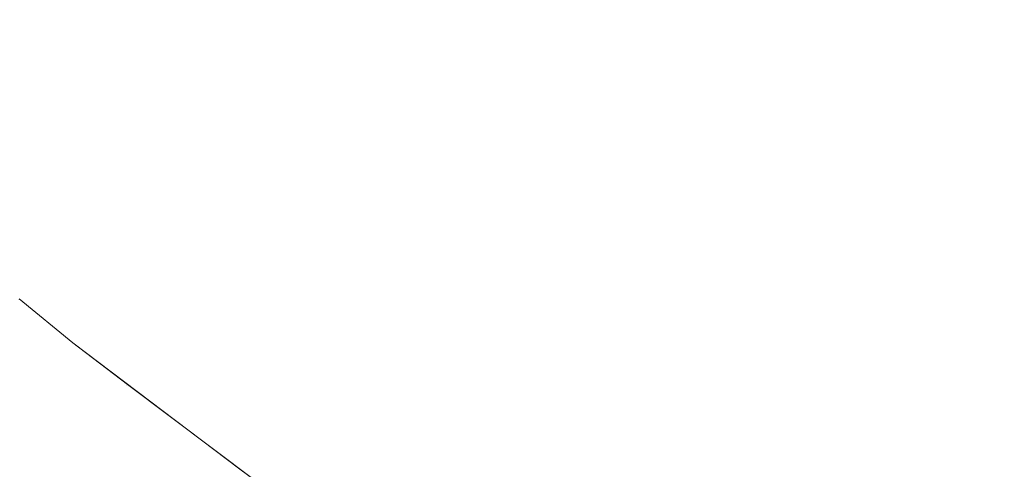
# Model space of a CAD drawing. Header units: centimetres. Extents: x -35.1 to 36.2, y 4.2 to 6.
# Tile 133 of 256: x -11.0704 to -11.0263, y 4.5569 to 4.577. Entities that reach past the tile are written whole.
import ezdxf

# ---------------------------------------------------------------- set-up
doc = ezdxf.new("R2010")
doc.units = ezdxf.units.CM
doc.header["$LTSCALE"] = 2.54
doc.layers.add('Lucido design-1', color=7, linetype='Continuous')

# ---------------------------------------------------------------- blocks, each defined once
blk = doc.blocks.new('Gruppo-4-1')
at = {"color": 7, "linetype": 'Continuous', "lineweight": 9}
blk.add_3dface([(-34.952766, 5.900212, -2276.22217), (-34.952766, 4.300212, -2276.22217), (36.079692, 4.300212, -2276.22217), (36.079692, 5.900212, -2276.22217)], dxfattribs=at)
for points, invisible_edges in [([(-11.066892, 4.580179, -2276.674006), (-11.065605, 4.58098, -2276.671794), (-11.06143, 4.577327, -2276.671794), (-11.06269, 4.576502, -2276.674006)], 15), ([(-11.055794, 4.581022, -2276.663225), (-11.051575, 4.577518, -2276.663225), (-11.053037, 4.576508, -2276.665321), (-11.057291, 4.580041, -2276.665321)], 15), ([(-11.037535, 4.581086, -2276.651459), (-11.033227, 4.577867, -2276.651459), (-11.034912, 4.576572, -2276.653313), (-11.039266, 4.579825, -2276.653313)], 15), ([(-11.04417, 4.576254, -2276.65914), (-11.048485, 4.579653, -2276.65914), (-11.04686, 4.580776, -2276.657156), (-11.042585, 4.577408, -2276.657156)], 15), ([(-11.027075, 4.576064, -2276.649653), (-11.031497, 4.579196, -2276.649653), (-11.029725, 4.580557, -2276.647895), (-11.025352, 4.577461, -2276.647895)], 15), ([(-11.06269, 4.576502, -2276.674006), (-11.063889, 4.575716, -2276.676241), (-11.068117, 4.579416, -2276.676241), (-11.066892, 4.580179, -2276.674006)], 15), ([(-11.057291, 4.580041, -2276.665321), (-11.053037, 4.576508, -2276.665321), (-11.054443, 4.575537, -2276.667449), (-11.05873, 4.579098, -2276.667449)], 15), ([(-11.045704, 4.575137, -2276.661164), (-11.050057, 4.578567, -2276.661164), (-11.048485, 4.579653, -2276.65914), (-11.04417, 4.576254, -2276.65914)], 15), ([(-11.039266, 4.579825, -2276.653313), (-11.034912, 4.576572, -2276.653313), (-11.036552, 4.575313, -2276.655213), (-11.04095, 4.578599, -2276.655213)], 15), ([(-11.06928, 4.578693, -2276.678496), (-11.068117, 4.579416, -2276.676241), (-11.063889, 4.575716, -2276.676241), (-11.065026, 4.574971, -2276.678496)], 15), ([(-11.028756, 4.574701, -2276.651459), (-11.033227, 4.577867, -2276.651459), (-11.031497, 4.579196, -2276.649653), (-11.027075, 4.576064, -2276.649653)], 15), ([(-11.05873, 4.579098, -2276.667449), (-11.054443, 4.575537, -2276.667449), (-11.055791, 4.574606, -2276.669608), (-11.06011, 4.578193, -2276.669608)], 15), ([(-11.065026, 4.574971, -2276.678496), (-11.0661, 4.574266, -2276.680769), (-11.070378, 4.57801, -2276.680769), (-11.06928, 4.578693, -2276.678496)], 15), ([(-11.047184, 4.574059, -2276.663225), (-11.051575, 4.577518, -2276.663225), (-11.050057, 4.578567, -2276.661164), (-11.045704, 4.575137, -2276.661164)], 15), ([(-11.04095, 4.578599, -2276.655213), (-11.036552, 4.575313, -2276.655213), (-11.038144, 4.57409, -2276.657156), (-11.042585, 4.577408, -2276.657156)], 15), ([(-11.071414, 4.577366, -2276.683058), (-11.070378, 4.57801, -2276.680769), (-11.0661, 4.574266, -2276.680769), (-11.067113, 4.573603, -2276.683058)], 15), ([(-11.06011, 4.578193, -2276.669608), (-11.055791, 4.574606, -2276.669608), (-11.05708, 4.573715, -2276.671794), (-11.06143, 4.577327, -2276.671794)], 15), ([(-11.030394, 4.573373, -2276.653313), (-11.034912, 4.576572, -2276.653313), (-11.033227, 4.577867, -2276.651459), (-11.028756, 4.574701, -2276.651459)], 15), ([(-11.04861, 4.57302, -2276.665321), (-11.053037, 4.576508, -2276.665321), (-11.051575, 4.577518, -2276.663225), (-11.047184, 4.574059, -2276.663225)], 15), ([(-11.042585, 4.577408, -2276.657156), (-11.038144, 4.57409, -2276.657156), (-11.039687, 4.572904, -2276.65914), (-11.04417, 4.576254, -2276.65914)], 15), ([(-11.025352, 4.577461, -2276.647895), (-11.020821, 4.574422, -2276.647895), (-11.022492, 4.572991, -2276.649653), (-11.027075, 4.576064, -2276.649653)], 15), ([(-11.067113, 4.573603, -2276.683058), (-11.068063, 4.57298, -2276.68536), (-11.072385, 4.576761, -2276.68536), (-11.071414, 4.577366, -2276.683058)], 15), ([(-11.06269, 4.576502, -2276.674006), (-11.06143, 4.577327, -2276.671794), (-11.05708, 4.573715, -2276.671794), (-11.058311, 4.572865, -2276.674006)], 15), ([(-11.073293, 4.576196, -2276.687674), (-11.072385, 4.576761, -2276.68536), (-11.068063, 4.57298, -2276.68536), (-11.068951, 4.572398, -2276.687674)], 15), ([(-11.049981, 4.572022, -2276.667449), (-11.054443, 4.575537, -2276.667449), (-11.053037, 4.576508, -2276.665321), (-11.04861, 4.57302, -2276.665321)], 15), ([(-11.031987, 4.572081, -2276.655213), (-11.036552, 4.575313, -2276.655213), (-11.034912, 4.576572, -2276.653313), (-11.030394, 4.573373, -2276.653313)], 15), ([(-11.068951, 4.572398, -2276.687674), (-11.069777, 4.571856, -2276.689995), (-11.074137, 4.575671, -2276.689995), (-11.073293, 4.576196, -2276.687674)], 15), ([(-11.058311, 4.572865, -2276.674006), (-11.059482, 4.572056, -2276.676241), (-11.063889, 4.575716, -2276.676241), (-11.06269, 4.576502, -2276.674006)], 15), ([(-11.04417, 4.576254, -2276.65914), (-11.039687, 4.572904, -2276.65914), (-11.04118, 4.571757, -2276.661164), (-11.045704, 4.575137, -2276.661164)], 15), ([(-11.027075, 4.576064, -2276.649653), (-11.022492, 4.572991, -2276.649653), (-11.024123, 4.571594, -2276.651459), (-11.028756, 4.574701, -2276.651459)], 15), ([(-11.074917, 4.575186, -2276.692323), (-11.074137, 4.575671, -2276.689995), (-11.069777, 4.571856, -2276.689995), (-11.07054, 4.571356, -2276.692323)], 15), ([(-11.065026, 4.574971, -2276.678496), (-11.063889, 4.575716, -2276.676241), (-11.059482, 4.572056, -2276.676241), (-11.060592, 4.571289, -2276.678496)], 15), ([(-11.051296, 4.571065, -2276.669608), (-11.055791, 4.574606, -2276.669608), (-11.054443, 4.575537, -2276.667449), (-11.049981, 4.572022, -2276.667449)], 15), ([(-11.033535, 4.570826, -2276.657156), (-11.038144, 4.57409, -2276.657156), (-11.036552, 4.575313, -2276.655213), (-11.031987, 4.572081, -2276.655213)], 15), ([(-11.060592, 4.571289, -2276.678496), (-11.061642, 4.570564, -2276.680769), (-11.0661, 4.574266, -2276.680769), (-11.065026, 4.574971, -2276.678496)], 15), ([(-11.045704, 4.575137, -2276.661164), (-11.04118, 4.571757, -2276.661164), (-11.042621, 4.57065, -2276.663225), (-11.047184, 4.574059, -2276.663225)], 15), ([(-11.052553, 4.570149, -2276.671794), (-11.05708, 4.573715, -2276.671794), (-11.055791, 4.574606, -2276.669608), (-11.051296, 4.571065, -2276.669608)], 15), ([(-11.028756, 4.574701, -2276.651459), (-11.024123, 4.571594, -2276.651459), (-11.025712, 4.570233, -2276.653313), (-11.030394, 4.573373, -2276.653313)], 15), ([(-11.067113, 4.573603, -2276.683058), (-11.0661, 4.574266, -2276.680769), (-11.061642, 4.570564, -2276.680769), (-11.062631, 4.569881, -2276.683058)], 15), ([(-11.047184, 4.574059, -2276.663225), (-11.042621, 4.57065, -2276.663225), (-11.04401, 4.569583, -2276.665321), (-11.04861, 4.57302, -2276.665321)], 15), ([(-11.035034, 4.56961, -2276.65914), (-11.039687, 4.572904, -2276.65914), (-11.038144, 4.57409, -2276.657156), (-11.033535, 4.570826, -2276.657156)], 15), ([(-11.062631, 4.569881, -2276.683058), (-11.063559, 4.569239, -2276.68536), (-11.068063, 4.57298, -2276.68536), (-11.067113, 4.573603, -2276.683058)], 15), ([(-11.058311, 4.572865, -2276.674006), (-11.05708, 4.573715, -2276.671794), (-11.052553, 4.570149, -2276.671794), (-11.053753, 4.569275, -2276.674006)], 15), ([(-11.068951, 4.572398, -2276.687674), (-11.068063, 4.57298, -2276.68536), (-11.063559, 4.569239, -2276.68536), (-11.064426, 4.56864, -2276.687674)], 15), ([(-11.04861, 4.57302, -2276.665321), (-11.04401, 4.569583, -2276.665321), (-11.045344, 4.568558, -2276.667449), (-11.049981, 4.572022, -2276.667449)], 15), ([(-11.030394, 4.573373, -2276.653313), (-11.025712, 4.570233, -2276.653313), (-11.027257, 4.568909, -2276.655213), (-11.031987, 4.572081, -2276.655213)], 15), ([(-11.053753, 4.569275, -2276.674006), (-11.054895, 4.568443, -2276.676241), (-11.059482, 4.572056, -2276.676241), (-11.058311, 4.572865, -2276.674006)], 15), ([(-11.036485, 4.568433, -2276.661164), (-11.04118, 4.571757, -2276.661164), (-11.039687, 4.572904, -2276.65914), (-11.035034, 4.56961, -2276.65914)], 15), ([(-11.064426, 4.56864, -2276.687674), (-11.065233, 4.568083, -2276.689995), (-11.069777, 4.571856, -2276.689995), (-11.068951, 4.572398, -2276.687674)], 15), ([(-11.07054, 4.571356, -2276.692323), (-11.069777, 4.571856, -2276.689995), (-11.065233, 4.568083, -2276.689995), (-11.065979, 4.567568, -2276.692323)], 15), ([(-11.060592, 4.571289, -2276.678496), (-11.059482, 4.572056, -2276.676241), (-11.054895, 4.568443, -2276.676241), (-11.055978, 4.567654, -2276.678496)], 15), ([(-11.049981, 4.572022, -2276.667449), (-11.045344, 4.568558, -2276.667449), (-11.046624, 4.567575, -2276.669608), (-11.051296, 4.571065, -2276.669608)], 15), ([(-11.037886, 4.567298, -2276.663225), (-11.042621, 4.57065, -2276.663225), (-11.04118, 4.571757, -2276.661164), (-11.036485, 4.568433, -2276.661164)], 15), ([(-11.031987, 4.572081, -2276.655213), (-11.027257, 4.568909, -2276.655213), (-11.028759, 4.567623, -2276.657156), (-11.033535, 4.570826, -2276.657156)], 15), ([(-11.065979, 4.567568, -2276.692323), (-11.066665, 4.567094, -2276.694654), (-11.071243, 4.570896, -2276.694654), (-11.07054, 4.571356, -2276.692323)], 15), ([(-11.055978, 4.567654, -2276.678496), (-11.057002, 4.566909, -2276.680769), (-11.061642, 4.570564, -2276.680769), (-11.060592, 4.571289, -2276.678496)], 15), ([(-11.071883, 4.570475, -2276.696987), (-11.071243, 4.570896, -2276.694654), (-11.066665, 4.567094, -2276.694654), (-11.067291, 4.566662, -2276.696987)], 15), ([(-11.051296, 4.571065, -2276.669608), (-11.046624, 4.567575, -2276.669608), (-11.047849, 4.566634, -2276.671794), (-11.052553, 4.570149, -2276.671794)], 15), ([(-11.033535, 4.570826, -2276.657156), (-11.028759, 4.567623, -2276.657156), (-11.030213, 4.566377, -2276.65914), (-11.035034, 4.56961, -2276.65914)], 15), ([(-11.067291, 4.566662, -2276.696987), (-11.067858, 4.56627, -2276.699319), (-11.072464, 4.570095, -2276.699319), (-11.071883, 4.570475, -2276.696987)], 15), ([(-11.062631, 4.569881, -2276.683058), (-11.061642, 4.570564, -2276.680769), (-11.057002, 4.566909, -2276.680769), (-11.057967, 4.566206, -2276.683058)], 15), ([(-11.039236, 4.566203, -2276.665321), (-11.04401, 4.569583, -2276.665321), (-11.042621, 4.57065, -2276.663225), (-11.037886, 4.567298, -2276.663225)], 15), ([(-11.072984, 4.569754, -2276.701649), (-11.072464, 4.570095, -2276.699319), (-11.067858, 4.56627, -2276.699319), (-11.068366, 4.565919, -2276.701649)], 15), ([(-11.053753, 4.569275, -2276.674006), (-11.052553, 4.570149, -2276.671794), (-11.047849, 4.566634, -2276.671794), (-11.049017, 4.565736, -2276.674006)], 15), ([(-11.022363, 4.565804, -2276.655213), (-11.027257, 4.568909, -2276.655213), (-11.025712, 4.570233, -2276.653313), (-11.020867, 4.567159, -2276.653313)], 15), ([(-11.073849, 4.569187, -2276.706291), (-11.073446, 4.569451, -2276.703974), (-11.068817, 4.565607, -2276.703974), (-11.069211, 4.565335, -2276.706291)], 15), ([(-11.068366, 4.565919, -2276.701649), (-11.068817, 4.565607, -2276.703974), (-11.073446, 4.569451, -2276.703974), (-11.072984, 4.569754, -2276.701649)], 15), ([(-11.057967, 4.566206, -2276.683058), (-11.058872, 4.565547, -2276.68536), (-11.063559, 4.569239, -2276.68536), (-11.062631, 4.569881, -2276.683058)], 15), ([(-11.040533, 4.565151, -2276.667449), (-11.045344, 4.568558, -2276.667449), (-11.04401, 4.569583, -2276.665321), (-11.039236, 4.566203, -2276.665321)], 15), ([(-11.035034, 4.56961, -2276.65914), (-11.030213, 4.566377, -2276.65914), (-11.031621, 4.565172, -2276.661164), (-11.036485, 4.568433, -2276.661164)], 15), ([(-11.069211, 4.565335, -2276.706291), (-11.069548, 4.565102, -2276.7086), (-11.074195, 4.56896, -2276.7086), (-11.073849, 4.569187, -2276.706291)], 15), ([(-11.064426, 4.56864, -2276.687674), (-11.063559, 4.569239, -2276.68536), (-11.058872, 4.565547, -2276.68536), (-11.059718, 4.564931, -2276.687674)], 15), ([(-11.049017, 4.565736, -2276.674006), (-11.050129, 4.564882, -2276.676241), (-11.054895, 4.568443, -2276.676241), (-11.053753, 4.569275, -2276.674006)], 15), ([(-11.074898, 4.568499, -2276.715456), (-11.074718, 4.568617, -2276.713185), (-11.07006, 4.564749, -2276.713185), (-11.070235, 4.564627, -2276.715456)], 15), ([(-11.069831, 4.564907, -2276.710899), (-11.07006, 4.564749, -2276.713185), (-11.074718, 4.568617, -2276.713185), (-11.074484, 4.568771, -2276.710899)], 15), ([(-11.074484, 4.568771, -2276.710899), (-11.074195, 4.56896, -2276.7086), (-11.069548, 4.565102, -2276.7086), (-11.069831, 4.564907, -2276.710899)], 15), ([(-11.059718, 4.564931, -2276.687674), (-11.060504, 4.564358, -2276.689995), (-11.065233, 4.568083, -2276.689995), (-11.064426, 4.56864, -2276.687674)], 15), ([(-11.023816, 4.564488, -2276.657156), (-11.028759, 4.567623, -2276.657156), (-11.027257, 4.568909, -2276.655213), (-11.022363, 4.565804, -2276.655213)], 15), ([(-11.0751, 4.568367, -2276.71995), (-11.075025, 4.568416, -2276.717712), (-11.070359, 4.564542, -2276.717712), (-11.070433, 4.564491, -2276.71995)], 15), ([(-11.070235, 4.564627, -2276.715456), (-11.070359, 4.564542, -2276.717712), (-11.075025, 4.568416, -2276.717712), (-11.074898, 4.568499, -2276.715456)], 15), ([(-11.055978, 4.567654, -2276.678496), (-11.054895, 4.568443, -2276.676241), (-11.050129, 4.564882, -2276.676241), (-11.051184, 4.564072, -2276.678496)], 15), ([(-11.041777, 4.564143, -2276.669608), (-11.046624, 4.567575, -2276.669608), (-11.045344, 4.568558, -2276.667449), (-11.040533, 4.565151, -2276.667449)], 15), ([(-11.036485, 4.568433, -2276.661164), (-11.031621, 4.565172, -2276.661164), (-11.03298, 4.564008, -2276.663225), (-11.037886, 4.567298, -2276.663225)], 15), ([(-11.065979, 4.567568, -2276.692323), (-11.065233, 4.568083, -2276.689995), (-11.060504, 4.564358, -2276.689995), (-11.061232, 4.563828, -2276.692323)], 15), ([(-11.061232, 4.563828, -2276.692323), (-11.061901, 4.563341, -2276.694654), (-11.066665, 4.567094, -2276.694654), (-11.065979, 4.567568, -2276.692323)], 15), ([(-11.051184, 4.564072, -2276.678496), (-11.052181, 4.563306, -2276.680769), (-11.057002, 4.566909, -2276.680769), (-11.055978, 4.567654, -2276.678496)], 15), ([(-11.042967, 4.563177, -2276.671794), (-11.047849, 4.566634, -2276.671794), (-11.046624, 4.567575, -2276.669608), (-11.041777, 4.564143, -2276.669608)], 15), ([(-11.037886, 4.567298, -2276.663225), (-11.03298, 4.564008, -2276.663225), (-11.034289, 4.562886, -2276.665321), (-11.039236, 4.566203, -2276.665321)], 15), ([(-11.025225, 4.563212, -2276.65914), (-11.030213, 4.566377, -2276.65914), (-11.028759, 4.567623, -2276.657156), (-11.023816, 4.564488, -2276.657156)], 15), ([(-11.067291, 4.566662, -2276.696987), (-11.066665, 4.567094, -2276.694654), (-11.061901, 4.563341, -2276.694654), (-11.062511, 4.562896, -2276.696987)], 15), ([(-11.057967, 4.566206, -2276.683058), (-11.057002, 4.566909, -2276.680769), (-11.052181, 4.563306, -2276.680769), (-11.05312, 4.562585, -2276.683058)], 15), ([(-11.062511, 4.562896, -2276.696987), (-11.063064, 4.562493, -2276.699319), (-11.067858, 4.56627, -2276.699319), (-11.067291, 4.566662, -2276.696987)], 15), ([(-11.049017, 4.565736, -2276.674006), (-11.047849, 4.566634, -2276.671794), (-11.042967, 4.563177, -2276.671794), (-11.044103, 4.562257, -2276.674006)], 15), ([(-11.026587, 4.561978, -2276.661164), (-11.031621, 4.565172, -2276.661164), (-11.030213, 4.566377, -2276.65914), (-11.025225, 4.563212, -2276.65914)], 15), ([(-11.068366, 4.565919, -2276.701649), (-11.067858, 4.56627, -2276.699319), (-11.063064, 4.562493, -2276.699319), (-11.06356, 4.562132, -2276.701649)], 15), ([(-11.05312, 4.562585, -2276.683058), (-11.054001, 4.561908, -2276.68536), (-11.058872, 4.565547, -2276.68536), (-11.057967, 4.566206, -2276.683058)], 15), ([(-11.039236, 4.566203, -2276.665321), (-11.034289, 4.562886, -2276.665321), (-11.035547, 4.561808, -2276.667449), (-11.040533, 4.565151, -2276.667449)], 15), ([(-11.069211, 4.565335, -2276.706291), (-11.068817, 4.565607, -2276.703974), (-11.064, 4.561812, -2276.703974), (-11.064384, 4.561533, -2276.706291)], 15), ([(-11.06356, 4.562132, -2276.701649), (-11.064, 4.561812, -2276.703974), (-11.068817, 4.565607, -2276.703974), (-11.068366, 4.565919, -2276.701649)], 15), ([(-11.059718, 4.564931, -2276.687674), (-11.058872, 4.565547, -2276.68536), (-11.054001, 4.561908, -2276.68536), (-11.054825, 4.561275, -2276.687674)], 15), ([(-11.044103, 4.562257, -2276.674006), (-11.045184, 4.561381, -2276.676241), (-11.050129, 4.564882, -2276.676241), (-11.049017, 4.565736, -2276.674006)], 15), ([(-11.069831, 4.564907, -2276.710899), (-11.069548, 4.565102, -2276.7086), (-11.064713, 4.561293, -2276.7086), (-11.064989, 4.561092, -2276.710899)], 15), ([(-11.064384, 4.561533, -2276.706291), (-11.064713, 4.561293, -2276.7086), (-11.069548, 4.565102, -2276.7086), (-11.069211, 4.565335, -2276.706291)], 15), ([(-11.040533, 4.565151, -2276.667449), (-11.035547, 4.561808, -2276.667449), (-11.036754, 4.560774, -2276.669608), (-11.041777, 4.564143, -2276.669608)], 15), ([(-11.027903, 4.560786, -2276.663225), (-11.03298, 4.564008, -2276.663225), (-11.031621, 4.565172, -2276.661164), (-11.026587, 4.561978, -2276.661164)], 15), ([(-11.065383, 4.560805, -2276.715456), (-11.065504, 4.560717, -2276.717712), (-11.070359, 4.564542, -2276.717712), (-11.070235, 4.564627, -2276.715456)], 15), ([(-11.070235, 4.564627, -2276.715456), (-11.07006, 4.564749, -2276.713185), (-11.065212, 4.56093, -2276.713185), (-11.065383, 4.560805, -2276.715456)], 15), ([(-11.064989, 4.561092, -2276.710899), (-11.065212, 4.56093, -2276.713185), (-11.07006, 4.564749, -2276.713185), (-11.069831, 4.564907, -2276.710899)], 15), ([(-11.054825, 4.561275, -2276.687674), (-11.055591, 4.560687, -2276.689995), (-11.060504, 4.564358, -2276.689995), (-11.059718, 4.564931, -2276.687674)], 15), ([(-11.051184, 4.564072, -2276.678496), (-11.050129, 4.564882, -2276.676241), (-11.045184, 4.561381, -2276.676241), (-11.046208, 4.56055, -2276.678496)], 15), ([(-11.065915, 4.560417, -2276.930287), (-11.066062, 4.56031, -2276.931982), (-11.070931, 4.564147, -2276.931982), (-11.070781, 4.56425, -2276.930287)], 15), ([(-11.070781, 4.56425, -2276.930287), (-11.070661, 4.564333, -2276.928615), (-11.065799, 4.560502, -2276.928615), (-11.065915, 4.560417, -2276.930287)], 15), ([(-11.06571, 4.560567, -2276.926967), (-11.065799, 4.560502, -2276.928615), (-11.070661, 4.564333, -2276.928615), (-11.07057, 4.564396, -2276.926967)], 15), ([(-11.07057, 4.564396, -2276.926967), (-11.070507, 4.56444, -2276.925344), (-11.065648, 4.560612, -2276.925344), (-11.06571, 4.560567, -2276.926967)], 15), ([(-11.065611, 4.560639, -2276.923745), (-11.065648, 4.560612, -2276.925344), (-11.070507, 4.56444, -2276.925344), (-11.070469, 4.564466, -2276.923745)], 15), ([(-11.070469, 4.564466, -2276.923745), (-11.070429, 4.564509, -2276.92217), (-11.068029, 4.562536, -2276.92217)], 9), ([(-11.068029, 4.562536, -2276.92217), (-11.065611, 4.560639, -2276.923745), (-11.070469, 4.564466, -2276.923745)], 11), ([(-11.070433, 4.564491, -2276.71995), (-11.070359, 4.564542, -2276.717712), (-11.065504, 4.560717, -2276.717712), (-11.065576, 4.560664, -2276.71995)], 15), ([(-11.068029, 4.562536, -2276.72217), (-11.070429, 4.564509, -2276.72217), (-11.070433, 4.564491, -2276.71995)], 10), ([(-11.070433, 4.564491, -2276.71995), (-11.065576, 4.560664, -2276.71995), (-11.068029, 4.562536, -2276.72217)], 11), ([(-11.070429, 4.564509, -2276.72217), (-11.068029, 4.562536, -2276.72217), (-11.068029, 4.562536, -2276.92217), (-11.070429, 4.564509, -2276.92217)], 10), ([(-11.061232, 4.563828, -2276.692323), (-11.060504, 4.564358, -2276.689995), (-11.055591, 4.560687, -2276.689995), (-11.056299, 4.560143, -2276.692323)], 15), ([(-11.071575, 4.563702, -2276.93721), (-11.071326, 4.563874, -2276.935444), (-11.066447, 4.56003, -2276.935444), (-11.066689, 4.559853, -2276.93721)], 15), ([(-11.066239, 4.560182, -2276.933702), (-11.066447, 4.56003, -2276.935444), (-11.071326, 4.563874, -2276.935444), (-11.071112, 4.564022, -2276.933702)], 15), ([(-11.071112, 4.564022, -2276.933702), (-11.070931, 4.564147, -2276.931982), (-11.066062, 4.56031, -2276.931982), (-11.066239, 4.560182, -2276.933702)], 15), ([(-11.056299, 4.560143, -2276.692323), (-11.05695, 4.559642, -2276.694654), (-11.061901, 4.563341, -2276.694654), (-11.061232, 4.563828, -2276.692323)], 15), ([(-11.046208, 4.56055, -2276.678496), (-11.047177, 4.559764, -2276.680769), (-11.052181, 4.563306, -2276.680769), (-11.051184, 4.564072, -2276.678496)], 15), ([(-11.041777, 4.564143, -2276.669608), (-11.036754, 4.560774, -2276.669608), (-11.037909, 4.559785, -2276.671794), (-11.042967, 4.563177, -2276.671794)], 15), ([(-11.02917, 4.559638, -2276.665321), (-11.034289, 4.562886, -2276.665321), (-11.03298, 4.564008, -2276.663225), (-11.027903, 4.560786, -2276.663225)], 15), ([(-11.067278, 4.559424, -2276.940809), (-11.067628, 4.559169, -2276.942641), (-11.072538, 4.563037, -2276.942641), (-11.072179, 4.563285, -2276.940809)], 15), ([(-11.072179, 4.563285, -2276.940809), (-11.071858, 4.563506, -2276.938998), (-11.066966, 4.559652, -2276.938998), (-11.067278, 4.559424, -2276.940809)], 15), ([(-11.066689, 4.559853, -2276.93721), (-11.066966, 4.559652, -2276.938998), (-11.071858, 4.563506, -2276.938998), (-11.071575, 4.563702, -2276.93721)], 15), ([(-11.062511, 4.562896, -2276.696987), (-11.061901, 4.563341, -2276.694654), (-11.05695, 4.559642, -2276.694654), (-11.057545, 4.559186, -2276.696987)], 15), ([(-11.05312, 4.562585, -2276.683058), (-11.052181, 4.563306, -2276.680769), (-11.047177, 4.559764, -2276.680769), (-11.04809, 4.559024, -2276.683058)], 15), ([(-11.072936, 4.562762, -2276.944493), (-11.072538, 4.563037, -2276.942641), (-11.067628, 4.559169, -2276.942641), (-11.068017, 4.558886, -2276.944493)], 15), ([(-11.057545, 4.559186, -2276.696987), (-11.058083, 4.558772, -2276.699319), (-11.063064, 4.562493, -2276.699319), (-11.062511, 4.562896, -2276.696987)], 15), ([(-11.044103, 4.562257, -2276.674006), (-11.042967, 4.563177, -2276.671794), (-11.037909, 4.559785, -2276.671794), (-11.039011, 4.558842, -2276.674006)], 15), ([(-11.030389, 4.558535, -2276.667449), (-11.035547, 4.561808, -2276.667449), (-11.034289, 4.562886, -2276.665321), (-11.02917, 4.559638, -2276.665321)], 15), ([(-11.025225, 4.563212, -2276.65914), (-11.02007, 4.560121, -2276.65914), (-11.021386, 4.558859, -2276.661164), (-11.026587, 4.561978, -2276.661164)], 15), ([(-11.073859, 4.562124, -2276.948259), (-11.073376, 4.562458, -2276.946366), (-11.068447, 4.558574, -2276.946366), (-11.068918, 4.558231, -2276.948259)], 15), ([(-11.068017, 4.558886, -2276.944493), (-11.068447, 4.558574, -2276.946366), (-11.073376, 4.562458, -2276.946366), (-11.072936, 4.562762, -2276.944493)], 15), ([(-11.065611, 4.560639, -2276.923745), (-11.068029, 4.562536, -2276.92217), (-11.060542, 4.556889, -2276.92217)], 9), ([(-11.060542, 4.556889, -2276.92217), (-11.068029, 4.562536, -2276.72217), (-11.065572, 4.560683, -2276.72217)], 9), ([(-11.060542, 4.556889, -2276.92217), (-11.068029, 4.562536, -2276.92217), (-11.068029, 4.562536, -2276.72217)], 10), ([(-11.065576, 4.560664, -2276.71995), (-11.065572, 4.560683, -2276.72217), (-11.068029, 4.562536, -2276.72217)], 9), ([(-11.06356, 4.562132, -2276.701649), (-11.063064, 4.562493, -2276.699319), (-11.058083, 4.558772, -2276.699319), (-11.058566, 4.558401, -2276.701649)], 15), ([(-11.04809, 4.559024, -2276.683058), (-11.048947, 4.558329, -2276.68536), (-11.054001, 4.561908, -2276.68536), (-11.05312, 4.562585, -2276.683058)], 15), ([(-11.068918, 4.558231, -2276.948259), (-11.069432, 4.557856, -2276.95017), (-11.074387, 4.56176, -2276.95017), (-11.073859, 4.562124, -2276.948259)], 15), ([(-11.058566, 4.558401, -2276.701649), (-11.058994, 4.558072, -2276.703974), (-11.064, 4.561812, -2276.703974), (-11.06356, 4.562132, -2276.701649)], 15), ([(-11.039011, 4.558842, -2276.674006), (-11.040059, 4.557944, -2276.676241), (-11.045184, 4.561381, -2276.676241), (-11.044103, 4.562257, -2276.674006)], 15), ([(-11.026587, 4.561978, -2276.661164), (-11.021386, 4.558859, -2276.661164), (-11.022657, 4.55764, -2276.663225), (-11.027903, 4.560786, -2276.663225)], 15), ([(-11.07496, 4.561363, -2276.952099), (-11.074387, 4.56176, -2276.95017), (-11.069432, 4.557856, -2276.95017), (-11.069991, 4.557449, -2276.952099)], 15), ([(-11.059368, 4.557785, -2276.706291), (-11.059688, 4.557539, -2276.7086), (-11.064713, 4.561293, -2276.7086), (-11.064384, 4.561533, -2276.706291)], 15), ([(-11.064384, 4.561533, -2276.706291), (-11.064, 4.561812, -2276.703974), (-11.058994, 4.558072, -2276.703974), (-11.059368, 4.557785, -2276.706291)], 15), ([(-11.054825, 4.561275, -2276.687674), (-11.054001, 4.561908, -2276.68536), (-11.048947, 4.558329, -2276.68536), (-11.049747, 4.55768, -2276.687674)], 15), ([(-11.031557, 4.557477, -2276.669608), (-11.036754, 4.560774, -2276.669608), (-11.035547, 4.561808, -2276.667449), (-11.030389, 4.558535, -2276.667449)], 15), ([(-11.069991, 4.557449, -2276.952099), (-11.070597, 4.557008, -2276.954044), (-11.075581, 4.560934, -2276.954044), (-11.07496, 4.561363, -2276.952099)], 15), ([(-11.059957, 4.557333, -2276.710899), (-11.060174, 4.557166, -2276.713185), (-11.065212, 4.56093, -2276.713185), (-11.064989, 4.561092, -2276.710899)], 15), ([(-11.064989, 4.561092, -2276.710899), (-11.064713, 4.561293, -2276.7086), (-11.059688, 4.557539, -2276.7086), (-11.059957, 4.557333, -2276.710899)], 15), ([(-11.049747, 4.55768, -2276.687674), (-11.050492, 4.557076, -2276.689995), (-11.055591, 4.560687, -2276.689995), (-11.054825, 4.561275, -2276.687674)], 15), ([(-11.046208, 4.56055, -2276.678496), (-11.045184, 4.561381, -2276.676241), (-11.040059, 4.557944, -2276.676241), (-11.041053, 4.557092, -2276.678496)], 15), ([(-11.060563, 4.556867, -2276.923745), (-11.060598, 4.55684, -2276.925344), (-11.065648, 4.560612, -2276.925344), (-11.065611, 4.560639, -2276.923745)], 15), ([(-11.060542, 4.556889, -2276.92217), (-11.060563, 4.556867, -2276.923745), (-11.065611, 4.560639, -2276.923745)], 11), ([(-11.065576, 4.560664, -2276.71995), (-11.065504, 4.560717, -2276.717712), (-11.060459, 4.556947, -2276.717712), (-11.060528, 4.556894, -2276.71995)], 15), ([(-11.065572, 4.560683, -2276.72217), (-11.065576, 4.560664, -2276.71995), (-11.060528, 4.556894, -2276.71995)], 11), ([(-11.065572, 4.560683, -2276.72217), (-11.059855, 4.556371, -2276.72217), (-11.059855, 4.556371, -2276.92217), (-11.060542, 4.556889, -2276.92217)], 10), ([(-11.060528, 4.556894, -2276.71995), (-11.059855, 4.556371, -2276.72217), (-11.065572, 4.560683, -2276.72217)], 9), ([(-11.060341, 4.557038, -2276.715456), (-11.060459, 4.556947, -2276.717712), (-11.065504, 4.560717, -2276.717712), (-11.065383, 4.560805, -2276.715456)], 15), ([(-11.065383, 4.560805, -2276.715456), (-11.065212, 4.56093, -2276.713185), (-11.060174, 4.557166, -2276.713185), (-11.060341, 4.557038, -2276.715456)], 15), ([(-11.056299, 4.560143, -2276.692323), (-11.055591, 4.560687, -2276.689995), (-11.050492, 4.557076, -2276.689995), (-11.05118, 4.556518, -2276.692323)], 15), ([(-11.032675, 4.556464, -2276.671794), (-11.037909, 4.559785, -2276.671794), (-11.036754, 4.560774, -2276.669608), (-11.031557, 4.557477, -2276.669608)], 15), ([(-11.027903, 4.560786, -2276.663225), (-11.022657, 4.55764, -2276.663225), (-11.023881, 4.556466, -2276.665321), (-11.02917, 4.559638, -2276.665321)], 15), ([(-11.066239, 4.560182, -2276.933702), (-11.066062, 4.56031, -2276.931982), (-11.061002, 4.55653, -2276.931982), (-11.061174, 4.556398, -2276.933702)], 15), ([(-11.060859, 4.556639, -2276.930287), (-11.061002, 4.55653, -2276.931982), (-11.066062, 4.56031, -2276.931982), (-11.065915, 4.560417, -2276.930287)], 15), ([(-11.065915, 4.560417, -2276.930287), (-11.065799, 4.560502, -2276.928615), (-11.060745, 4.556727, -2276.928615), (-11.060859, 4.556639, -2276.930287)], 15), ([(-11.060659, 4.556793, -2276.926967), (-11.060745, 4.556727, -2276.928615), (-11.065799, 4.560502, -2276.928615), (-11.06571, 4.560567, -2276.926967)], 15), ([(-11.06571, 4.560567, -2276.926967), (-11.065648, 4.560612, -2276.925344), (-11.060598, 4.55684, -2276.925344), (-11.060659, 4.556793, -2276.926967)], 15), ([(-11.041053, 4.557092, -2276.678496), (-11.041993, 4.556287, -2276.680769), (-11.047177, 4.559764, -2276.680769), (-11.046208, 4.56055, -2276.678496)], 15), ([(-11.061613, 4.556061, -2276.93721), (-11.061882, 4.555854, -2276.938998), (-11.066966, 4.559652, -2276.938998), (-11.066689, 4.559853, -2276.93721)], 15), ([(-11.066689, 4.559853, -2276.93721), (-11.066447, 4.56003, -2276.935444), (-11.061377, 4.556242, -2276.935444), (-11.061613, 4.556061, -2276.93721)], 15), ([(-11.061174, 4.556398, -2276.933702), (-11.061377, 4.556242, -2276.935444), (-11.066447, 4.56003, -2276.935444), (-11.066239, 4.560182, -2276.933702)], 15), ([(-11.05118, 4.556518, -2276.692323), (-11.051813, 4.556005, -2276.694654), (-11.05695, 4.559642, -2276.694654), (-11.056299, 4.560143, -2276.692323)], 15), ([(-11.04809, 4.559024, -2276.683058), (-11.047177, 4.559764, -2276.680769), (-11.041993, 4.556287, -2276.680769), (-11.042878, 4.555529, -2276.683058)], 15), ([(-11.039011, 4.558842, -2276.674006), (-11.037909, 4.559785, -2276.671794), (-11.032675, 4.556464, -2276.671794), (-11.033741, 4.555498, -2276.674006)], 15), ([(-11.062186, 4.55562, -2276.940809), (-11.062527, 4.555358, -2276.942641), (-11.067628, 4.559169, -2276.942641), (-11.067278, 4.559424, -2276.940809)], 15), ([(-11.067278, 4.559424, -2276.940809), (-11.066966, 4.559652, -2276.938998), (-11.061882, 4.555854, -2276.938998), (-11.062186, 4.55562, -2276.940809)], 15), ([(-11.057545, 4.559186, -2276.696987), (-11.05695, 4.559642, -2276.694654), (-11.051813, 4.556005, -2276.694654), (-11.052391, 4.555536, -2276.696987)], 15), ([(-11.02917, 4.559638, -2276.665321), (-11.023881, 4.556466, -2276.665321), (-11.025058, 4.555338, -2276.667449), (-11.030389, 4.558535, -2276.667449)], 15), ([(-11.062906, 4.555067, -2276.944493), (-11.063324, 4.554746, -2276.946366), (-11.068447, 4.558574, -2276.946366), (-11.068017, 4.558886, -2276.944493)], 15), ([(-11.068017, 4.558886, -2276.944493), (-11.067628, 4.559169, -2276.942641), (-11.062527, 4.555358, -2276.942641), (-11.062906, 4.555067, -2276.944493)], 15), ([(-11.052391, 4.555536, -2276.696987), (-11.052914, 4.555112, -2276.699319), (-11.058083, 4.558772, -2276.699319), (-11.057545, 4.559186, -2276.696987)], 15), ([(-11.042878, 4.555529, -2276.683058), (-11.043709, 4.554817, -2276.68536), (-11.048947, 4.558329, -2276.68536), (-11.04809, 4.559024, -2276.683058)], 15), ([(-11.068918, 4.558231, -2276.948259), (-11.068447, 4.558574, -2276.946366), (-11.063324, 4.554746, -2276.946366), (-11.063782, 4.554394, -2276.948259)], 15), ([(-11.058566, 4.558401, -2276.701649), (-11.058083, 4.558772, -2276.699319), (-11.052914, 4.555112, -2276.699319), (-11.053383, 4.554732, -2276.701649)], 15), ([(-11.033741, 4.555498, -2276.674006), (-11.034756, 4.554579, -2276.676241), (-11.040059, 4.557944, -2276.676241), (-11.039011, 4.558842, -2276.674006)], 15), ([(-11.030389, 4.558535, -2276.667449), (-11.025058, 4.555338, -2276.667449), (-11.026186, 4.554256, -2276.669608), (-11.031557, 4.557477, -2276.669608)], 15), ([(-11.063782, 4.554394, -2276.948259), (-11.064283, 4.554009, -2276.95017), (-11.069432, 4.557856, -2276.95017), (-11.068918, 4.558231, -2276.948259)], 15), ([(-11.059368, 4.557785, -2276.706291), (-11.058994, 4.558072, -2276.703974), (-11.053799, 4.554394, -2276.703974), (-11.054163, 4.5541, -2276.706291)], 15), ([(-11.053383, 4.554732, -2276.701649), (-11.053799, 4.554394, -2276.703974), (-11.058994, 4.558072, -2276.703974), (-11.058566, 4.558401, -2276.701649)], 15), ([(-11.049747, 4.55768, -2276.687674), (-11.048947, 4.558329, -2276.68536), (-11.043709, 4.554817, -2276.68536), (-11.044486, 4.554152, -2276.687674)], 15), ([(-11.069991, 4.557449, -2276.952099), (-11.069432, 4.557856, -2276.95017), (-11.064283, 4.554009, -2276.95017), (-11.064828, 4.553591, -2276.952099)], 15), ([(-11.054163, 4.5541, -2276.706291), (-11.054474, 4.553847, -2276.7086), (-11.059688, 4.557539, -2276.7086), (-11.059368, 4.557785, -2276.706291)], 15), ([(-11.044486, 4.554152, -2276.687674), (-11.045208, 4.553533, -2276.689995), (-11.050492, 4.557076, -2276.689995), (-11.049747, 4.55768, -2276.687674)], 15), ([(-11.041053, 4.557092, -2276.678496), (-11.040059, 4.557944, -2276.676241), (-11.034756, 4.554579, -2276.676241), (-11.035718, 4.553708, -2276.678496)], 15), ([(-11.064828, 4.553591, -2276.952099), (-11.065417, 4.553138, -2276.954044), (-11.070597, 4.557008, -2276.954044), (-11.069991, 4.557449, -2276.952099)], 15), ([(-11.060341, 4.557038, -2276.715456), (-11.060174, 4.557166, -2276.713185), (-11.054946, 4.553464, -2276.713185), (-11.055109, 4.553333, -2276.715456)], 15), ([(-11.054735, 4.553635, -2276.710899), (-11.054946, 4.553464, -2276.713185), (-11.060174, 4.557166, -2276.713185), (-11.059957, 4.557333, -2276.710899)], 15), ([(-11.059957, 4.557333, -2276.710899), (-11.059688, 4.557539, -2276.7086), (-11.054474, 4.553847, -2276.7086), (-11.054735, 4.553635, -2276.710899)], 15), ([(-11.031557, 4.557477, -2276.669608), (-11.026186, 4.554256, -2276.669608), (-11.027266, 4.553221, -2276.671794), (-11.032675, 4.556464, -2276.671794)], 15), ([(-11.07125, 4.556532, -2276.956004), (-11.070597, 4.557008, -2276.954044), (-11.065417, 4.553138, -2276.954044), (-11.066053, 4.552649, -2276.956004)], 15), ([(-11.060563, 4.556867, -2276.923745), (-11.060542, 4.556889, -2276.92217), (-11.059855, 4.556371, -2276.92217)], 9), ([(-11.060528, 4.556894, -2276.71995), (-11.060459, 4.556947, -2276.717712), (-11.055223, 4.55324, -2276.717712), (-11.055291, 4.553185, -2276.71995)], 15), ([(-11.059855, 4.556371, -2276.72217), (-11.060528, 4.556894, -2276.71995), (-11.055291, 4.553185, -2276.71995)], 11), ([(-11.055109, 4.553333, -2276.715456), (-11.055223, 4.55324, -2276.717712), (-11.060459, 4.556947, -2276.717712), (-11.060341, 4.557038, -2276.715456)], 15), ([(-11.05118, 4.556518, -2276.692323), (-11.050492, 4.557076, -2276.689995), (-11.045208, 4.553533, -2276.689995), (-11.045876, 4.552961, -2276.692323)], 15), ([(-11.035718, 4.553708, -2276.678496), (-11.036628, 4.552883, -2276.680769), (-11.041993, 4.556287, -2276.680769), (-11.041053, 4.557092, -2276.678496)], 15)]:
    blk.add_3dface(points, dxfattribs=dict(at, invisible_edges=invisible_edges))

msp = doc.modelspace()

# ---------------------------------------------------------------- block references
at = {"layer": 'Lucido design-1', "color": 7}
msp.add_blockref('Gruppo-4-1', (0, 0), dxfattribs=at)

doc.saveas('drawing.dxf')
